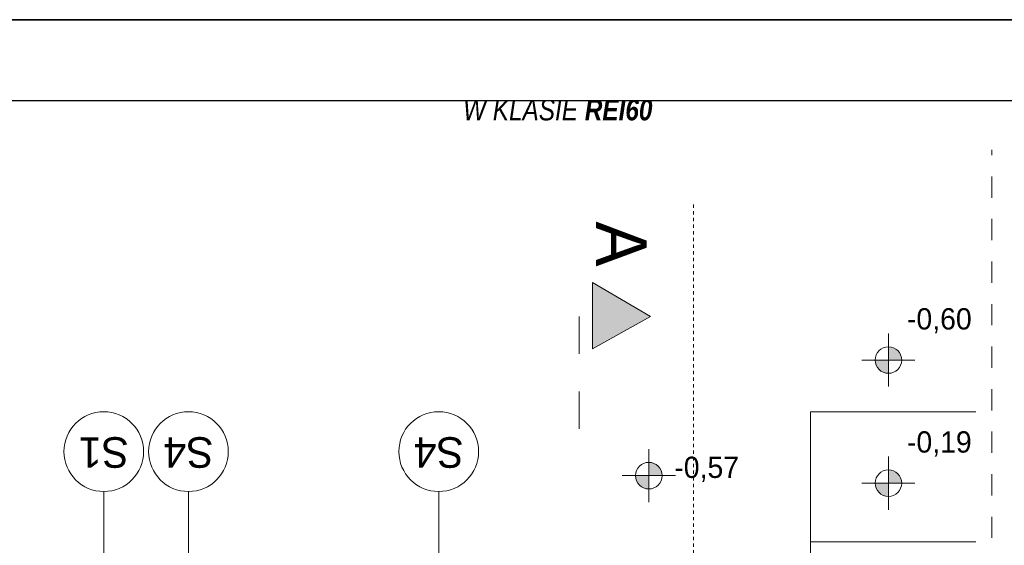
# Model space of a CAD drawing. Extents: x -440864 to -355682, y 13652 to 155872.
# Tile 41 of 179: x -420338 to -412925, y 39398 to 43352. Entities that reach past the tile are written whole.
import ezdxf

# ---------------------------------------------------------------- set-up
doc = ezdxf.new("R2010")
doc.units = 0
doc.header["$MEASUREMENT"] = 0
doc.set_wipeout_variables(frame=1)
for name, pattern in [('Dashed', [564.444447, 282.222223, -282.222223]), ('Hidden Line', [50, 25, -25]), ('Przerywana', [320, 160, -160])]:
    doc.linetypes.add(name, pattern=pattern)
doc.layers.get('0').update_dxf_attribs({"color": 252})
for name, color, linetype in [('#podkład', 252, 'Continuous'), ('_TABELA', 7, 'Continuous'), ('Arch opisy', 252, 'Continuous'), ('INWENT RZĘDNE', 252, 'Continuous')]:
    doc.layers.add(name, color=color, linetype=linetype)
for name, color, linetype, lineweight in [('Arch opisy_Nr_Pióra__1', 252, 'Continuous', 25), ('Arch opisy_Nr_Pióra__21', 252, 'Continuous', 9), ('Arch wymiary_Nr_Pióra__21', 252, 'Continuous', 9), ('INWENT OPISY_Nr_Pióra__21', 252, 'Continuous', 9), ('INWENT OPISY_Nr_Pióra__41', 252, 'Continuous', 15), ('INWENT RZĘDNE_Nr_Pióra__21', 252, 'Continuous', 9), ('INWENT WYMIARY_Nr_Pióra__21', 252, 'Continuous', 9), ('Istniejące schody_Nr_Pióra__5', 252, 'Continuous', 13)]:
    doc.layers.add(name, color=color, linetype=linetype, lineweight=lineweight)
doc.styles.add('GENERATED_STYLE_1', font='txt')
doc.styles.add('GENERATED_STYLE_2', font='txt')
doc.styles.add('GENERATED_STYLE_5', font='txt')

# ---------------------------------------------------------------- blocks, each defined once
blk = doc.blocks.new('Koty wysokościowe_4', base_point=(-415601.7, 39921.5))
at = {"layer": 'INWENT RZĘDNE_Nr_Pióra__21', "linetype": 'Continuous'}
for points in [[(-415601.7, 39921.5), (-415501.7, 39921.5), (-415509.4, 39959.8), (-415531, 39992.3), (-415563.5, 40013.9), (-415601.7, 40021.5)], [(-415601.7, 39921.5), (-415701.7, 39921.5), (-415694.1, 39883.3), (-415672.5, 39850.8), (-415640, 39829.2), (-415601.7, 39821.5)]]:
    blk.add_hatch(color=256, dxfattribs=at).paths.add_polyline_path(points, flags=0)
for p, q in [((-415601.7, 39721.5), (-415601.7, 40121.5)), ((-415801.7, 39921.5), (-415401.7, 39921.5))]:
    blk.add_line(p, q, dxfattribs=at)
blk.add_circle((-415601.7, 39921.5), 100, dxfattribs=at)
at = {"layer": 'INWENT RZĘDNE_Nr_Pióra__21', "insert": (-415409.6, 39874.6), "char_height": 160, "attachment_point": 7, "style": 'GENERATED_STYLE_2'}
blk.add_mtext('{-0,57}', dxfattribs=at)
blk = doc.blocks.new('Koty wysokościowe_12', base_point=(-413797.6, 39865.3))
at = {"layer": 'INWENT RZĘDNE_Nr_Pióra__21', "linetype": 'Continuous'}
for points in [[(-413797.6, 39865.3), (-413697.6, 39865.3), (-413705.2, 39903.5), (-413726.9, 39936), (-413759.3, 39957.6), (-413797.6, 39965.3)], [(-413797.6, 39865.3), (-413897.6, 39865.3), (-413890, 39827), (-413868.3, 39794.5), (-413835.8, 39772.9), (-413797.6, 39765.3)]]:
    blk.add_hatch(color=256, dxfattribs=at).paths.add_polyline_path(points, flags=0)
for p, q in [((-413797.6, 39665.3), (-413797.6, 40065.3)), ((-413997.6, 39865.3), (-413597.6, 39865.3))]:
    blk.add_line(p, q, dxfattribs=at)
blk.add_circle((-413797.6, 39865.3), 100, dxfattribs=at)
at = {"layer": 'INWENT RZĘDNE_Nr_Pióra__21', "insert": (-413657.9, 40065.3), "char_height": 160, "attachment_point": 7, "style": 'GENERATED_STYLE_2'}
blk.add_mtext('{-0,19}', dxfattribs=at)
blk = doc.blocks.new('Koty wysokościowe_13', base_point=(-413797.6, 40791.5))
at = {"layer": 'INWENT RZĘDNE_Nr_Pióra__21', "linetype": 'Continuous'}
for points in [[(-413797.6, 40791.5), (-413697.6, 40791.5), (-413705.2, 40829.8), (-413726.9, 40862.2), (-413759.3, 40883.9), (-413797.6, 40891.5)], [(-413797.6, 40791.5), (-413897.6, 40791.5), (-413890, 40753.2), (-413868.3, 40720.8), (-413835.8, 40699.1), (-413797.6, 40691.5)]]:
    blk.add_hatch(color=256, dxfattribs=at).paths.add_polyline_path(points, flags=0)
for p, q in [((-413797.6, 40591.5), (-413797.6, 40991.5)), ((-413997.6, 40791.5), (-413597.6, 40791.5))]:
    blk.add_line(p, q, dxfattribs=at)
blk.add_circle((-413797.6, 40791.5), 100, dxfattribs=at)
at = {"layer": 'INWENT RZĘDNE_Nr_Pióra__21', "insert": (-413657.9, 40991.5), "char_height": 160, "attachment_point": 7, "style": 'GENERATED_STYLE_2'}
blk.add_mtext('{-0,60}', dxfattribs=at)
blk = doc.blocks.new('Linia_57', base_point=(-419067.4, 37292.6))
at = {"layer": 'Arch opisy_Nr_Pióra__21', "linetype": 'Continuous'}
blk.add_line((-419067.4, 37292.6), (-419067.4, 39802.4), dxfattribs=at)
blk.add_circle((-419067.4, 40102.4), 300, dxfattribs=at)
blk = doc.blocks.new('Linia_59', base_point=(-417183.4, 37292.6))
at = {"layer": 'Arch opisy_Nr_Pióra__21', "linetype": 'Continuous'}
blk.add_line((-417183.4, 37292.6), (-417183.4, 39802.4), dxfattribs=at)
blk.add_circle((-417183.4, 40102.4), 300, dxfattribs=at)
blk = doc.blocks.new('Linia_67', base_point=(-419704.9, 37292.6))
at = {"layer": 'Arch opisy_Nr_Pióra__21', "linetype": 'Continuous'}
blk.add_line((-419704.9, 37292.6), (-419704.9, 39802.4), dxfattribs=at)
blk.add_circle((-419704.9, 40102.4), 300, dxfattribs=at)
blk = doc.blocks.new('parter')
at = {"layer": 'INWENT OPISY_Nr_Pióra__21', "linetype": 'Continuous'}
blk.add_hatch(color=252, dxfattribs=at).paths.add_polyline_path([(-415588.7, 41120.1), (-416024.9, 40875.8), (-416024.9, 41375.8)], flags=0)
at = {"layer": 'Arch wymiary_Nr_Pióra__21', "color": 252, "linetype": 'Hidden Line'}
blk.add_line((-415264.9, 41960.4), (-415264.9, 37352.6), dxfattribs=at)
at = {"layer": 'INWENT OPISY_Nr_Pióra__21', "color": 252, "linetype": 'Przerywana'}
blk.add_line((-413019.4, 15452.6), (-413019.4, 42373.7), dxfattribs=at)
at = {"layer": 'INWENT OPISY_Nr_Pióra__41', "color": 252, "linetype": 'Continuous'}
for p, q in [((-416024.9, 40875.8), (-416024.9, 41375.8)), ((-415588.7, 41120.1), (-416024.9, 41375.8)), ((-416024.9, 40875.8), (-415588.7, 41120.1))]:
    blk.add_line(p, q, dxfattribs=at)
at = {"layer": 'INWENT OPISY_Nr_Pióra__41', "color": 252, "linetype": 'Dashed'}
blk.add_line((-416124.9, 41120.1), (-416124.9, 40020.1), dxfattribs=at)
at = {"layer": 'Istniejące schody_Nr_Pióra__5', "color": 252, "linetype": 'Continuous'}
for p, q in [((-414384.9, 39422.6), (-414384.9, 40402.6)), ((-414384.9, 40402.6), (-413139.4, 40402.6)), ((-414384.9, 39242.6), (-414384.9, 39422.6)), ((-414384.9, 39422.6), (-413139.4, 39422.6))]:
    blk.add_line(p, q, dxfattribs=at)
at = {"layer": 'Arch opisy', "color": 252, "linetype": 'Continuous'}
for name, p in [('Linia_67', (-419704.9, 37292.6)), ('Linia_57', (-419067.4, 37292.6)), ('Linia_59', (-417183.4, 37292.6))]:
    blk.add_blockref(name, p, dxfattribs=at)
at = {"layer": 'INWENT RZĘDNE', "color": 252}
for name, p in [('Koty wysokościowe_13', (-413797.6, 40791.5)), ('Koty wysokościowe_12', (-413797.6, 39865.3)), ('Koty wysokościowe_4', (-415601.7, 39921.5))]:
    blk.add_blockref(name, p, dxfattribs=at)
at = {"layer": 'Arch opisy_Nr_Pióra__1', "color": 252, "linetype": 'Continuous', "char_height": 230, "attachment_point": 2, "rotation": 180, "style": 'GENERATED_STYLE_5'}
for s, insert in [('{S1}', (-419704.9, 39981)), ('{S4}', (-419067.4, 39981)), ('{S4}', (-417183.4, 39981))]:
    blk.add_mtext(s, dxfattribs=dict(at, insert=insert))
at = {"layer": 'INWENT OPISY_Nr_Pióra__21', "color": 252, "linetype": 'Continuous', "insert": (-415617.9, 41664.4), "char_height": 380, "attachment_point": 2, "rotation": 270, "style": 'GENERATED_STYLE_5'}
blk.add_mtext('{A}', dxfattribs=at)
at = {"layer": 'INWENT WYMIARY_Nr_Pióra__21', "color": 252, "linetype": 'Continuous', "insert": (-416287.2, 42592.5), "char_height": 160, "width": 2120, "attachment_point": 8, "line_spacing_factor": 1.191827, "style": 'GENERATED_STYLE_1'}
blk.add_mtext('\\A1;{\\fArial Narrow Zachodni|b0|i1|c0|p34;ODCINEK ŚCIANY\\PW KLASIE \\fArial Narrow Zachodni|b1|i1|c0|p34;REI60}', dxfattribs=at)

msp = doc.modelspace()

# ---------------------------------------------------------------- block references
at = {"layer": '#podkład', "color": 3, "lineweight": 50}
msp.add_blockref('parter', (0, 0), dxfattribs=at)

# ---------------------------------------------------------------- next in the draw order: wipeouts: each hides what was drawn before it
at = {"color": 3, "lineweight": 50}
msp.add_wipeout([(-440757.2, 43351.9), (-398757.2, 43351.9), (-399357.2, 42741.9), (-438257.2, 42741.9)], dxfattribs=at)

# ---------------------------------------------------------------- next in the draw order: linework, layer by layer
at = {"layer": '_TABELA', "color": 7}
msp.add_lwpolyline([(-440757.2, 43351.9), (-398757.2, 43351.9), (-440757.2, 43351.9), (-440757.2, 13651.9), (-398757.2, 13651.9), (-398757.2, 43351.9)], dxfattribs=at)
msp.add_lwpolyline([(-399357.2, 42741.9), (-438257.2, 42741.9), (-438257.2, 14261.9), (-399357.2, 14261.9)], close=True, dxfattribs=at)

doc.saveas('drawing.dxf')
